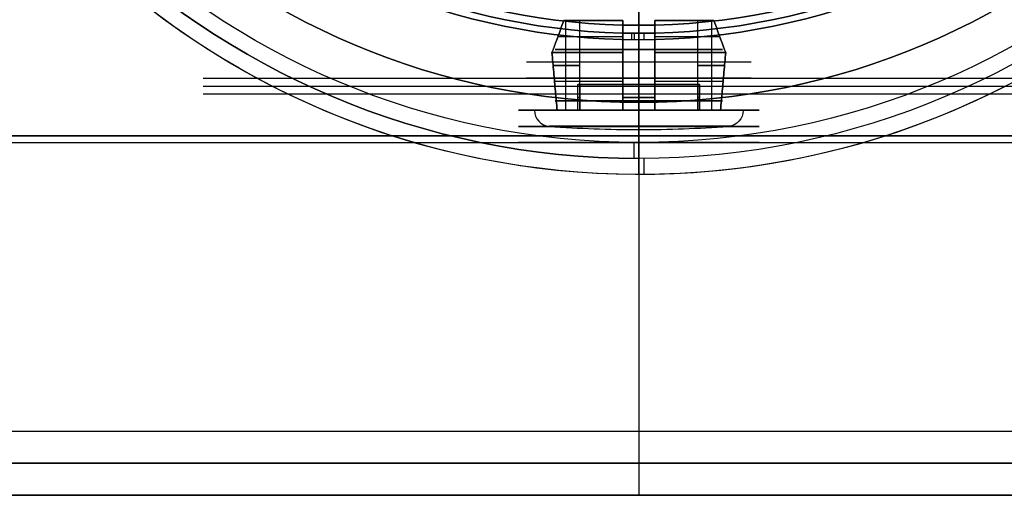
# Model space of a CAD drawing. Header units: centimetres. Extents: x -13.3 to 11.8, y -20.4 to 19.5.
# Tile 7 of 17: x -2.7 to 0.4, y -3.5 to -2. Entities that reach past the tile are written whole.
import ezdxf

# ---------------------------------------------------------------- set-up
doc = ezdxf.new("R2010")
doc.units = ezdxf.units.CM
doc.layers.add('Default', color=7, linetype='Continuous', true_color=0x000000)

# ---------------------------------------------------------------- blocks, each defined once
blk = doc.blocks.new('5486CRO_AF20')
at = {"layer": 'Default', "extrusion": (0, 1, 0)}
for centre in [(0, 0, 55.3), (0, 0, 50.05)]:
    blk.add_arc(centre, 20.35, 180, 0, dxfattribs=at)
at = {"layer": 'Default', "extrusion": (0, -1, 0)}
blk.add_arc((0, 0, -44.8), 20.35, 180, 0, dxfattribs=at)
blk = doc.blocks.new('AKARTDIV_THN_AF2_ASM')
at = {"layer": 'Default'}
blk.add_blockref('5486CRO_AF20', (0, 7), dxfattribs=at)
blk = doc.blocks.new('4322F41CRO_AF2')
at = {"layer": 'Default'}
for p, q in [((0, -20.6, 6.8), (0, -20.6, 6.2)), ((0, -20.8, 7), (0, -33, 7)), ((0, -20.8, 6), (0, -22.75, 6)), ((0, -20.8, 3), (0, -22.75, 3)), ((0, -20.8, 2), (0, -24, 2)), ((0, -25, 6), (0, -33, 6)), ((-34, -34, 2.5), (34, -34, 2.5)), ((0, -34), (0, -35)), ((0, -34), (0, -34, 5)), ((-35, -35, 2.5), (35, -35, 2.5)), ((0, -35), (0, -35, 5))]:
    blk.add_line(p, q, dxfattribs=at)
at = {"layer": 'Default', "extrusion": (0, 0, -1)}
for centre, radius, start, end in [((0, 0, -6), 25, 270, 90), ((0, 0, -6), 25, 90, 270), ((0, 0, -5.5), 24.5, 270, 90), ((0, 0, -4), 24.5, 270, 90), ((0, 0, -2.5), 24.5, 90, 270), ((0, 0, -5.5), 24.5, 90, 270), ((0, 0, -4), 24.5, 90, 270), ((0, 0, -2), 24, 270, 90), ((0, 0, -2), 24, 90, 270), ((0, 0, -4.5), 22.75, 270, 90), ((0, 0, -4.5), 22.75, 90, 270), ((0, 0, -2), 20.8, 270, 90), ((0, 0, -2.8), 20.6, 270, 90), ((0, 0, -2.5), 20.6, 270, 90), ((0, 0, -2), 20.8, 90, 270), ((0, 0, -2.8), 20.6, 90, 270), ((0, 0, -2.5), 20.6, 90, 270), ((0, 0, -7), 20.8, 180, 0), ((0, 0, -6), 20.8, 180, 0), ((0, 0, -6.8), 20.6, 180, 0), ((0, 0, -6.5), 20.6, 180, 0)]:
    blk.add_arc(centre, radius, start, end, dxfattribs=at)
at = {"layer": 'Default'}
for centre, radius, start, end in [((0, 0, 2.5), 24.5, 90, 270), ((0, 0, 3), 22.75, 90, 270), ((0, 0, 6), 22.75, 90, 270), ((0, 0, 6), 22.75, 270, 90), ((0, 0, 3), 22.75, 270, 90), ((0, 0, 3), 20.8, 90, 270), ((0, 0, 2.2), 20.6, 90, 270), ((0, 0, 3), 20.8, 270, 90), ((0, 0, 2.2), 20.6, 270, 90), ((0, 0, 6.2), 20.6, 180, 0)]:
    blk.add_arc(centre, radius, start, end, dxfattribs=at)
at = {"layer": 'Default', "extrusion": (0.999945, -0.010523, 0)}
for centre in [(-20.8, 2.2), (-20.8, 6.2)]:
    blk.add_arc(centre, 0.2, 270, 0, dxfattribs=at)
at = {"layer": 'Default', "extrusion": (0.999975, -0.007123, 0)}
blk.add_arc((-20.8, 2.8), 0.2, 0, 90, dxfattribs=at)
at = {"layer": 'Default', "extrusion": (1, 0, 0)}
for centre, radius, start, end in [((-20.8, 2.8), 0.2, 360, 90), ((-24, 2.5), 0.5, 180, 270), ((-33, 5), 1, 90, 180), ((-33, 5), 2, 90, 180)]:
    blk.add_arc(centre, radius, start, end, dxfattribs=at)
at = {"layer": 'Default', "extrusion": (-1, 0, 0)}
for centre, radius, start, end in [((20.8, 2.2), 0.2, 180, 270), ((25, 5.5), 0.5, 90, 180)]:
    blk.add_arc(centre, radius, start, end, dxfattribs=at)
at = {"layer": 'Default', "extrusion": (0.999973, 0.007408, 0)}
blk.add_arc((-20.8, 6.8), 0.2, 0, 90, dxfattribs=at)
at = {"layer": 'Default', "extrusion": (0.999982, -0.005989, 0)}
blk.add_arc((-24, 2.5), 0.5, 180, 270, dxfattribs=at)
at = {"layer": 'Default', "extrusion": (0.999981, 0.006228, 0)}
blk.add_arc((-25, 5.5), 0.5, 0, 90, dxfattribs=at)
at = {"layer": 'Default'}
for points in [[(0, -20.6, 2.8), (0, -20.6, 2.5), (0, -20.6, 2.2)], [(0, -22.75, 6), (0, -22.75, 4.5), (0, -22.75, 3)], [(0, -24.5, 5.5), (0, -24.5, 4), (0, -24.5, 2.5)], [(-33, -33, 7), (0, -33, 7), (33, -33, 7)], [(-33, -33, 6), (0, -33, 6), (33, -33, 6)], [(34, -34), (0, -34), (-34, -34)], [(34, -34, 5), (0, -34, 5), (-34, -34, 5)], [(-35, -35), (0, -35), (35, -35)], [(35, -35, 5), (0, -35, 5), (-35, -35, 5)]]:
    blk.add_open_spline(points, degree=2, dxfattribs=at)
blk = doc.blocks.new('4550Z_MAN_DEVIA_INC_ZAMA_QUA_R1123')
at = {"layer": 'Default'}
for p, q in [((-23.8, 40), (23.8, 40)), ((-24, 36.75), (-24, 39.8)), ((-23, 35.9), (-23, 36.75)), ((-23, 29.25), (-23, 30.1)), ((-24, 0.2), (-24, 29.25)), ((-24, 20, -23.8), (-24, 20, 23.8)), ((-22, 18.75, -13.565), (-22, 18.75, 13.565)), ((-22.5, 0), (-22, 0.5)), ((-23.8, 0), (-22.5, 0)), ((-22.25, 0.25, -13.565), (-22.25, 0.25, 13.565))]:
    blk.add_line(p, q, dxfattribs=at)
blk.add_arc((-23.8, 39.8), 0.2, 90, 180, dxfattribs=at)
at = {"layer": 'Default', "extrusion": (0, -1, 0)}
blk.add_arc((0, 0, -38), 25, 140.7391704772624, 140.7391709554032, dxfattribs=at)
at = {"layer": 'Default', "extrusion": (1, 0, 0)}
for centre, radius, start, end in [((33, 0, -24), 3.75, 180, 0), ((33, 0, -24), 3.75, 0, 180), ((33, 0, -23.5), 3.75, 180, 0), ((33, 0, -23.5), 3.75, 0, 180), ((33, 0, -21.1), 2.6, 0, 180), ((33, 0, -21.1), 2.6, 180, 0)]:
    blk.add_arc(centre, radius, start, end, dxfattribs=at)
at = {"layer": 'Default', "extrusion": (-1, 0, 0)}
for centre, radius, start, end in [((-33, 0, 23), 3.75, 180, 0), ((-33, 0, 23), 3.75, 0, 180), ((-33, 0, 23), 2.9, 180, 0), ((-33, 0, 22.7), 2.6, 180, 0), ((-33, 0, 22.7), 2.6, 0, 180)]:
    blk.add_arc(centre, radius, start, end, dxfattribs=at)
at = {"layer": 'Default', "extrusion": (0, 0, -1)}
blk.add_arc((23.8, 0.2), 0.2, 270, 0, dxfattribs=at)
at = {"layer": 'Default'}
for points in [[(-23.8, 40, 23.8), (-23.8, 40), (-23.8, 40, -23.8)], [(-24, 39.8, -23.8), (-24, 39.8), (-24, 39.8, 23.8)], [(-24, 36.75), (-23.5, 36.75), (-23, 36.75)], [(-23, 35.9), (-22.85, 35.75), (-22.7, 35.6)], [(-19.5, 35.6), (-21.1, 35.6), (-22.7, 35.6)], [(-22.7, 30.4), (-22.85, 30.25), (-23, 30.1)], [(-22.7, 30.4), (-21.1, 30.4), (-19.5, 30.4)], [(-23, 29.25), (-23.5, 29.25), (-24, 29.25)], [(-21.5, 28, 3.5), (-21.5, 28), (-21.5, 28, -3.5)], [(-22, 27.5, 3.5), (-22, 27.5), (-22, 27.5, -3.5)], [(-22, 0.5, -13.565), (-22, 0.5), (-22, 0.5, 13.565)], [(-24, 0.2, -23.8), (-24, 0.2), (-24, 0.2, 23.8)], [(-23.8, 0, -23.8), (-23.8, 0), (-23.8, 0, 23.8)], [(-22.5, 0, 13.565), (-22.5, 0), (-22.5, 0, -13.565)]]:
    blk.add_open_spline(points, degree=2, dxfattribs=at)
blk = doc.blocks.new('7384_BOTTONE_CROMATO_D_5_545678')
at = {"layer": 'Default'}
for p, q in [((-3.25, 2.8), (-1.9, 2.8)), ((-2.269, 2.8, -0.5), (-2.269, 0, -0.5)), ((-2.269, 2.8, 0.5), (-2.269, 0, 0.5)), ((-1.9, 2.8), (-1.9, 2)), ((-0.5, 2.8, -2.269), (-0.5, 0, -2.269)), ((-0.5, 2.8, 2.269), (-0.5, 0, 2.269)), ((0, 2.8, 3.25), (0, 2.8, 1.9)), ((0, 2.8, -1.9), (0, 2.8, -3.25)), ((0, 2.8, 1.9), (0, 2, 1.9)), ((0, 2.8, -1.9), (0, 2, -1.9)), ((0.5, 2.8, 2.269), (0.5, 0, 2.269)), ((0.5, 2.8, -2.269), (0.5, 0, -2.269)), ((1.9, 2.8), (3.25, 2.8)), ((1.9, 2.8), (1.9, 2)), ((2.269, 2.8, 0.5), (2.269, 0, 0.5)), ((2.269, 2.8, -0.5), (2.269, 0, -0.5)), ((-1.9, 2), (1.9, 2)), ((0, 2, 1.9), (0, 2, -1.9)), ((-2.669, 1.4, -0.5), (-1.833, 1.4, -0.5)), ((-1.833, 1.4, 0.5), (-2.669, 1.4, 0.5)), ((-0.5, 1.4, -1.833), (-0.5, 1.4, -2.669)), ((-0.5, 1.4, 2.669), (-0.5, 1.4, 1.833)), ((0.5, 1.4, 1.833), (0.5, 1.4, 2.669)), ((0.5, 1.4, -2.669), (0.5, 1.4, -1.833)), ((2.669, 1.4, 0.5), (1.833, 1.4, 0.5)), ((1.833, 1.4, -0.5), (2.669, 1.4, -0.5)), ((-1.92, 0, -1.417), (-1.266, 0, -1.417)), ((-1.92, 0, 1.417), (-1.266, 0, 1.417)), ((-1.417, 0, -1.266), (-1.417, 0, -1.92)), ((-1.417, 0, 1.92), (-1.417, 0, 1.266)), ((1.266, 0, 1.417), (1.92, 0, 1.417)), ((1.266, 0, -1.417), (1.92, 0, -1.417)), ((1.417, 0, 1.92), (1.417, 0, 1.266)), ((1.417, 0, -1.266), (1.417, 0, -1.92))]:
    blk.add_line(p, q, dxfattribs=at)
for centre, radius, start, end in [((0, -34.963), 38.363, 90, 94.1651), ((0, -34.963), 38.363, 85.8349, 90), ((2.75, 2.8), 0.5, 0, 85.8349)]:
    blk.add_arc(centre, radius, start, end, dxfattribs=at)
at = {"layer": 'Default', "extrusion": (-1, 0, 0)}
for centre, radius, start, end in [((34.962, 0), 38.362, 175.8349, 180), ((-2.8, 2.75), 0.5, 90, 175.8349)]:
    blk.add_arc(centre, radius, start, end, dxfattribs=at)
at = {"layer": 'Default', "extrusion": (1, 0, 0)}
for centre, radius, start, end in [((-34.963, 0), 38.362, 355.8349, 0), ((2.8, -2.75), 0.5, 270, 355.8349)]:
    blk.add_arc(centre, radius, start, end, dxfattribs=at)
at = {"layer": 'Default', "extrusion": (0, 0, -1)}
blk.add_arc((2.75, 2.8), 0.5, 0, 85.8349, dxfattribs=at)
at = {"layer": 'Default', "extrusion": (0, 1, 0)}
for centre, radius, start, end in [((0, 0, 3.299), 2.786, 0, 180), ((0, 0, 3.299), 2.786, 180, 0), ((0, 0, 2.8), 3.25, 180, 0), ((0, 0, 2.8), 3.25, 0, 180), ((0, 0, 2), 1.9, 344.7425, 15.2575), ((0, 0, 2), 1.9, 285.2575, 344.7425), ((0, 0, 2), 1.9, 15.2575, 74.7425), ((0, 0, 2), 1.9, 74.7425, 105.2575), ((0, 0, 2), 1.9, 254.7425, 285.2575), ((0, 0, 2), 1.9, 105.2575, 164.7425), ((0, 0, 2), 1.9, 195.2575, 254.7425), ((0, 0, 2), 1.9, 164.7425, 195.2575), ((0, 0, 1), 2.75, 280.4757, 349.5243), ((0, 0, 1), 2.75, 10.4757, 79.5243), ((0, 0, 1), 1.9, 285.2575, 344.7425), ((0, 0, 1), 1.9, 15.2575, 74.7425), ((0, 0, 1), 2.75, 100.4757, 169.5243), ((0, 0, 1), 2.75, 190.4757, 259.5243), ((0, 0, 1), 1.9, 105.2575, 164.7425), ((0, 0, 1), 1.9, 195.2575, 254.7425), ((0, 0, 0.5), 2.568, 281.2271, 348.7729), ((0, 0, 0.5), 2.568, 191.2271, 258.7729), ((0, 0), 2.386, 282.0962, 347.9038), ((0, 0), 2.386, 12.0962, 77.9038), ((0, 0), 1.9, 285.2575, 344.7425), ((0, 0), 1.9, 15.2575, 74.7425), ((0, 0), 1.9, 105.2575, 164.7425), ((0, 0), 1.9, 195.2575, 254.7425), ((0, 0), 2.386, 102.0962, 167.9038), ((0, 0), 2.386, 192.0962, 257.9038)]:
    blk.add_arc(centre, radius, start, end, dxfattribs=at)
at = {"layer": 'Default', "extrusion": (0, -1, 0)}
for centre, radius, start, end in [((0, 0, -2.8), 2.593, 191.1199, 258.8801), ((0, 0, -2.8), 2.593, 101.1199, 168.8801), ((0, 0, -2.8), 1.9, 164.7425, 195.2575), ((0, 0, -2.8), 1.9, 74.7425, 105.2575), ((0, 0, -2.8), 1.9, 254.7425, 285.2575), ((0, 0, -2.8), 2.593, 11.1199, 78.8801), ((0, 0, -2.8), 2.593, 281.1199, 348.8801), ((0, 0, -2.8), 1.9, 344.7425, 15.2575), ((0, 0, -2.4), 1.9, 164.7425, 195.2575), ((0, 0, -2.4), 1.9, 74.7425, 105.2575), ((0, 0, -2.4), 1.9, 254.7425, 285.2575), ((0, 0, -2.4), 1.9, 344.7425, 15.2575), ((0, 0, -1.9), 2.671, 190.7881, 259.2119), ((0, 0, -1.9), 2.671, 280.7881, 349.2119)]:
    blk.add_arc(centre, radius, start, end, dxfattribs=at)
at = {"layer": 'Default'}
for points, degree in [([(-2.704, 1, -0.5), (-2.686, 1.203, -0.5), (-2.65, 1.608, -0.5), (-2.597, 2.208, -0.5), (-2.561, 2.603, -0.5), (-2.544, 2.8, -0.5)], 3), ([(-2.544, 2.8, 0.5), (-2.561, 2.603, 0.5), (-2.597, 2.208, 0.5), (-2.65, 1.608, 0.5), (-2.686, 1.203, 0.5), (-2.704, 1, 0.5)], 3), ([(-2.544, 2.8, 0.5), (-2.188, 2.8, 0.5), (-1.833, 2.8, 0.5)], 2), ([(-1.833, 2.8, -0.5), (-2.188, 2.8, -0.5), (-2.544, 2.8, -0.5)], 2), ([(-1.833, 2.8, -0.5), (-1.833, 2.4, -0.5), (-1.833, 2, -0.5)], 2), ([(-1.833, 2, 0.5), (-1.833, 2.4, 0.5), (-1.833, 2.8, 0.5)], 2), ([(-0.5, 2.8, 1.833), (-0.5, 2.8, 2.188), (-0.5, 2.8, 2.544)], 2), ([(-0.5, 2.8, -2.544), (-0.5, 2.8, -2.188), (-0.5, 2.8, -1.833)], 2), ([(-0.5, 2.8, -2.544), (-0.5, 2.603, -2.561), (-0.5, 2.208, -2.597), (-0.5, 1.608, -2.65), (-0.5, 1.203, -2.686), (-0.5, 1, -2.704)], 3), ([(-0.5, 1, 2.704), (-0.5, 1.203, 2.686), (-0.5, 1.608, 2.65), (-0.5, 2.208, 2.597), (-0.5, 2.603, 2.561), (-0.5, 2.8, 2.544)], 3), ([(-0.5, 2.8, 1.833), (-0.5, 2.4, 1.833), (-0.5, 2, 1.833)], 2), ([(-0.5, 2, -1.833), (-0.5, 2.4, -1.833), (-0.5, 2.8, -1.833)], 2), ([(0.5, 2.8, 2.544), (0.5, 2.8, 2.188), (0.5, 2.8, 1.833)], 2), ([(0.5, 2.8, -1.833), (0.5, 2.8, -2.188), (0.5, 2.8, -2.544)], 2), ([(0.5, 2, 1.833), (0.5, 2.4, 1.833), (0.5, 2.8, 1.833)], 2), ([(0.5, 2.8, 2.544), (0.5, 2.603, 2.561), (0.5, 2.208, 2.597), (0.5, 1.608, 2.65), (0.5, 1.203, 2.686), (0.5, 1, 2.704)], 3), ([(0.5, 1, -2.704), (0.5, 1.203, -2.686), (0.5, 1.608, -2.65), (0.5, 2.208, -2.597), (0.5, 2.603, -2.561), (0.5, 2.8, -2.544)], 3), ([(0.5, 2.8, -1.833), (0.5, 2.4, -1.833), (0.5, 2, -1.833)], 2), ([(2.544, 2.8, -0.5), (2.188, 2.8, -0.5), (1.833, 2.8, -0.5)], 2), ([(1.833, 2.8, 0.5), (2.188, 2.8, 0.5), (2.544, 2.8, 0.5)], 2), ([(1.833, 2.8, 0.5), (1.833, 2.4, 0.5), (1.833, 2, 0.5)], 2), ([(1.833, 2, -0.5), (1.833, 2.4, -0.5), (1.833, 2.8, -0.5)], 2), ([(2.704, 1, 0.5), (2.686, 1.203, 0.5), (2.65, 1.608, 0.5), (2.597, 2.208, 0.5), (2.561, 2.603, 0.5), (2.544, 2.8, 0.5)], 3), ([(2.544, 2.8, -0.5), (2.561, 2.603, -0.5), (2.597, 2.208, -0.5), (2.65, 1.608, -0.5), (2.686, 1.203, -0.5), (2.704, 1, -0.5)], 3), ([(-1.833, 2, -0.5), (-1.833, 1, -0.5), (-1.833, 0, -0.5)], 2), ([(-1.833, 2, 0.5), (-1.833, 1, 0.5), (-1.833, 0, 0.5)], 2), ([(-0.5, 2, -1.833), (-0.5, 1, -1.833), (-0.5, 0, -1.833)], 2), ([(-0.5, 0, 1.833), (-0.5, 1, 1.833), (-0.5, 2, 1.833)], 2), ([(0.5, 2, 1.833), (0.5, 1, 1.833), (0.5, 0, 1.833)], 2), ([(0.5, 0, -1.833), (0.5, 1, -1.833), (0.5, 2, -1.833)], 2), ([(1.833, 2, 0.5), (1.833, 1, 0.5), (1.833, 0, 0.5)], 2), ([(1.833, 2, -0.5), (1.833, 1, -0.5), (1.833, 0, -0.5)], 2), ([(-2.333, 0, -0.5), (-2.373, 0.107, -0.5), (-2.453, 0.323, -0.5), (-2.577, 0.656, -0.5), (-2.661, 0.884, -0.5), (-2.704, 1, -0.5)], 3), ([(-2.704, 1, 0.5), (-2.661, 0.885, 0.5), (-2.577, 0.657, 0.5), (-2.453, 0.323, 0.5), (-2.373, 0.107, 0.5), (-2.333, 0, 0.5)], 3), ([(-0.5, 1, -2.704), (-0.5, 0.885, -2.661), (-0.5, 0.657, -2.577), (-0.5, 0.323, -2.453), (-0.5, 0.107, -2.373), (-0.5, 0, -2.333)], 3), ([(-0.5, 0, 2.333), (-0.5, 0.107, 2.373), (-0.5, 0.323, 2.453), (-0.5, 0.656, 2.577), (-0.5, 0.884, 2.661), (-0.5, 1, 2.704)], 3), ([(0.5, 1, 2.704), (0.5, 0.885, 2.661), (0.5, 0.657, 2.577), (0.5, 0.323, 2.453), (0.5, 0.107, 2.373), (0.5, 0, 2.333)], 3), ([(0.5, 0, -2.333), (0.5, 0.107, -2.373), (0.5, 0.323, -2.453), (0.5, 0.656, -2.577), (0.5, 0.884, -2.661), (0.5, 1, -2.704)], 3), ([(2.333, 0, 0.5), (2.373, 0.107, 0.5), (2.453, 0.323, 0.5), (2.577, 0.656, 0.5), (2.661, 0.884, 0.5), (2.704, 1, 0.5)], 3), ([(2.704, 1, -0.5), (2.661, 0.885, -0.5), (2.577, 0.657, -0.5), (2.453, 0.323, -0.5), (2.373, 0.107, -0.5), (2.333, 0, -0.5)], 3), ([(-1.833, 0, -0.5), (-2.083, 0, -0.5), (-2.333, 0, -0.5)], 2), ([(-1.833, 0, 0.5), (-2.083, 0, 0.5), (-2.333, 0, 0.5)], 2), ([(-0.5, 0, -2.333), (-0.5, 0, -2.083), (-0.5, 0, -1.833)], 2), ([(-0.5, 0, 2.333), (-0.5, 0, 2.083), (-0.5, 0, 1.833)], 2), ([(0.5, 0, 1.833), (0.5, 0, 2.083), (0.5, 0, 2.333)], 2), ([(0.5, 0, -2.333), (0.5, 0, -2.083), (0.5, 0, -1.833)], 2), ([(1.833, 0, 0.5), (2.083, 0, 0.5), (2.333, 0, 0.5)], 2), ([(1.833, 0, -0.5), (2.083, 0, -0.5), (2.333, 0, -0.5)], 2)]:
    blk.add_open_spline(points, degree=degree, dxfattribs=at)
blk = doc.blocks.new('2034_36INS_ASM252627')
at = {"layer": 'Default'}
blk.add_blockref('7384_BOTTONE_CROMATO_D_5_545678', (0, -2.8), dxfattribs=at)
blk = doc.blocks.new('F3989WX9_ASM')
at = {"layer": 'Default'}
blk.add_blockref('4322F41CRO_AF2', (-7.5, 0, 90), dxfattribs=at)
at = {"layer": 'Default', "extrusion": (1, 0, 0)}
blk.add_blockref('4550Z_MAN_DEVIA_INC_ZAMA_QUA_R1123', (0, 106.35, -7.5), dxfattribs=at)
at = {"layer": 'Default', "extrusion": (0, 1, 0)}
blk.add_blockref('AKARTDIV_THN_AF2_ASM', (7.5, 38.2), dxfattribs=at)
at = {"layer": 'Default', "rotation": 180}
blk.add_blockref('2034_36INS_ASM252627', (-7.5, -23, 139.35), dxfattribs=at)

msp = doc.modelspace()

# ---------------------------------------------------------------- block references
at = {"layer": 'Default', "xscale": 0.1, "yscale": 0.1, "zscale": 0.1}
msp.add_blockref('F3989WX9_ASM', (0, 0), dxfattribs=at)

doc.saveas('drawing.dxf')
